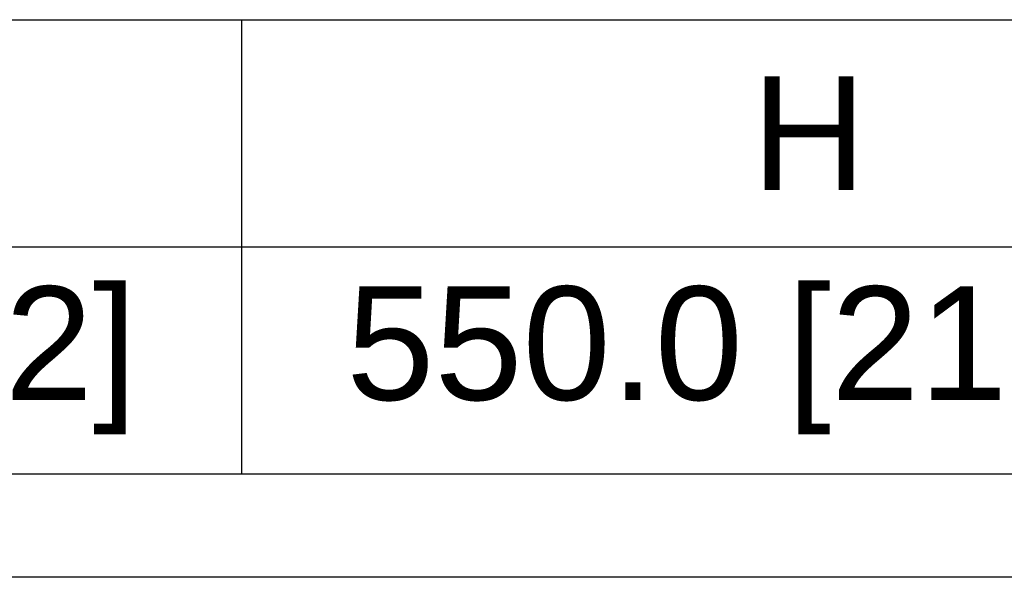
# Model space of a CAD drawing. Header units: millimetres. Extents: x 0 to 2125, y 1 to 1486.
# Tile 6 of 55: x 441 to 549, y 262 to 324. Entities that reach past the tile are written whole.
import ezdxf

# ---------------------------------------------------------------- set-up
doc = ezdxf.new("R2010")
doc.units = ezdxf.units.MM
doc.header["$LTSCALE"] = 77.505185
doc.layers.get('0').update_dxf_attribs({"linetype": 'CONTINUOUS'})
doc.layers.add('DF', color=3, linetype='CONTINUOUS')
doc.styles.get("Standard").update_dxf_attribs({"font": 'arial.ttf'})

msp = doc.modelspace()

# ---------------------------------------------------------------- linework, layer by layer
at = {"linetype": 'Continuous'}
for p, q in [((140.03321, 323.82698), (965.03321, 323.82698)), ((465.03321, 323.82698), (465.03321, 273.82698)), ((140.03321, 298.82698), (965.03321, 298.82698)), ((140.03321, 273.82698), (965.03321, 273.82698))]:
    msp.add_line(p, q, dxfattribs=at)
at = {"layer": 'DF'}
msp.add_line((1012.5, 262.44102), (37.5, 262.44102), dxfattribs=at)

# ---------------------------------------------------------------- texts
at = {"linetype": 'Continuous', "char_height": 12.5, "width": 124.85, "attachment_point": 5, "line_spacing_factor": 0.9}
for s, insert in [('H', (527.53321, 311.32698)), ('285.0 [11.22]', (402.53321, 286.32698)), ('550.0 [21.65]', (527.53321, 286.32698))]:
    msp.add_mtext(s, dxfattribs=dict(at, insert=insert))

doc.saveas('drawing.dxf')
